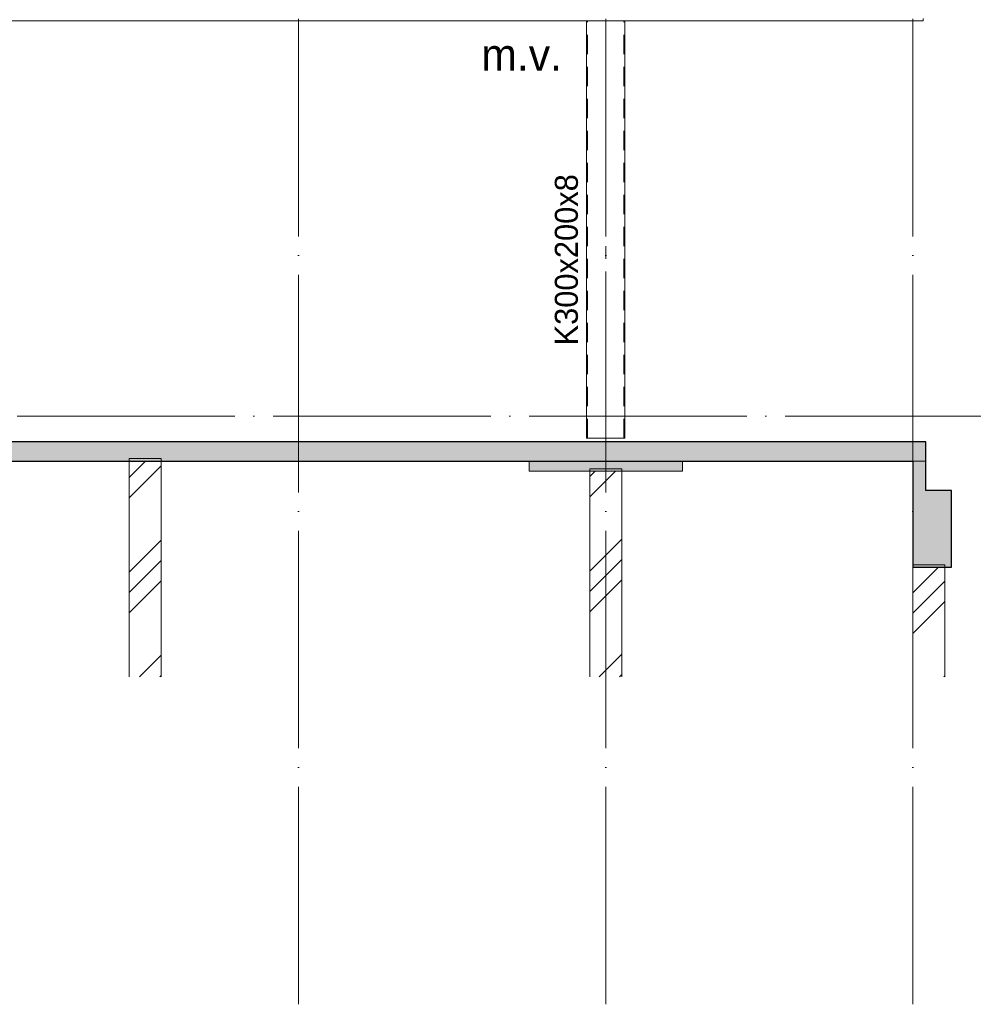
# Model space of a CAD drawing. Header units: millimetres. Extents: x 4517 to 474157, y -4632 to 9900.
# Tile 71 of 114: x 316947 to 324398, y -4594 to 3099. Entities that reach past the tile are written whole.
import ezdxf

# ---------------------------------------------------------------- set-up
doc = ezdxf.new("R2010")
doc.units = ezdxf.units.MM
for name, pattern in [('WSP_hartlijn', [800, 500, -100, 100, -100]), ('WSP_hhidden', [250, 150, -100]), ('WSP_stramienlijn', [2000, 1700, -150, 0, -150])]:
    doc.linetypes.add(name, pattern=pattern)
for name, color, linetype, lineweight in [('00_algemeen - hartlijn', 7, 'WSP_hartlijn', 13), ('00_algemeen - hhidden - 0_13mm', 7, 'WSP_hhidden', 13), ('00_text', 7, 'Continuous', 13), ('07_stramien', 4, 'Continuous', 13), ('07_stramien - levels', 7, 'Continuous', 13), ('16_funderingsconstructies', 2, 'Continuous', 18), ('16_funderingsconstructies - voeten en balken -cut-', 3, 'Continuous', 25), ('17_paalfunderingen - prefab', 2, 'Continuous', 18), ('23_vloeren', 2, 'Continuous', 18), ('23_vloeren - hatch', 1, 'Continuous', 18), ('23_vloeren -cut-', 3, 'Continuous', 25), ('28_hoofddraagconstructies - kolommen en liggers - staal', 1, 'Continuous', 13), ('28_hoofddraagconstructies - tags', 7, 'Continuous', 18)]:
    doc.layers.add(name, color=color, linetype=linetype, lineweight=lineweight)
doc.layers.add('16_funderingsconstructies - voeten en balken', color=2, linetype='Continuous')
doc.styles.add('Revittext', font='txt', dxfattribs={"height": 250})
doc.styles.add('Revittext_1', font='txt', dxfattribs={"height": 180})
pattern_1 = [(45, (12053.6, 0), (-449.013, 449.013), []), (45, (12212.33, 0), (0, 898.026), []), (45, (11894.83, 0), (0, 898.026), [])]

# ---------------------------------------------------------------- blocks, each defined once
blk = doc.blocks.new('28_WSP_SC_staal - RHS v18-0 - RHSH 300x200x8 - S275-1336330-as F')
at = {"layer": '00_algemeen - hartlijn'}
blk.add_line((5000, -170), (5000, 3090), dxfattribs=at)
at = {"layer": '00_algemeen - hhidden - 0_13mm'}
for p, q in [((4858, -170), (4858, 3090)), ((5142, -170), (5142, 3090))]:
    blk.add_line(p, q, dxfattribs=at)
blk = doc.blocks.new('17_WSP_FD_prefab - fundatiepaal v18-0 - 250x250-V76-as F')
at = {"layer": '16_funderingsconstructies', "lineweight": 13}
h = blk.add_hatch(dxfattribs=at)
h.set_pattern_fill('FP_1', color=50, style=0, pattern_type=2)
h.set_pattern_definition(pattern_1)
h.paths.add_polyline_path([(29100, -2035.9), (29250, -2035.9), (29250, -1180), (29000, -1180), (29000, -2035.9)])
at = {"layer": '16_funderingsconstructies', "color": 135, "lineweight": 13}
for p, q in [((29250, -1160), (29000, -1160)), ((29250, -1180), (29250, -1160))]:
    blk.add_line(p, q, dxfattribs=at)
at = {"layer": '17_paalfunderingen - prefab', "color": 55}
for p, q in [((29000, -1180), (29000, -2035.9)), ((29250, -2035.9), (29250, -1180))]:
    blk.add_line(p, q, dxfattribs=at)
blk = doc.blocks.new('17_WSP_FD_prefab - fundatiepaal v18-0 - 250x250-V81-as F')
at = {"layer": '16_funderingsconstructies', "lineweight": 13}
h = blk.add_hatch(dxfattribs=at)
h.set_pattern_fill('FP_1', color=50, style=0, pattern_type=2)
h.set_pattern_definition(pattern_1)
h.paths.add_polyline_path([(23125, -2035.9), (23125, -350), (22875, -350), (22875, -2035.9)])
at = {"layer": '16_funderingsconstructies', "color": 135, "lineweight": 13}
for p, q in [((23125, -330), (22875, -330)), ((22875, -330), (22875, -350)), ((23125, -350), (23125, -330))]:
    blk.add_line(p, q, dxfattribs=at)
at = {"layer": '17_paalfunderingen - prefab', "color": 55}
for p, q in [((22875, -350), (22875, -2035.9)), ((23125, -2035.9), (23125, -350))]:
    blk.add_line(p, q, dxfattribs=at)
blk = doc.blocks.new('17_WSP_FD_prefab - fundatiepaal v18-0 - 250x250-V82-as F')
at = {"layer": '16_funderingsconstructies', "lineweight": 13}
h = blk.add_hatch(dxfattribs=at)
h.set_pattern_fill('FP_1', color=50, style=0, pattern_type=2)
h.set_pattern_definition(pattern_1)
h.paths.add_polyline_path([(26725, -2035.9), (26725, -430), (26475, -430), (26475, -2035.9)])
at = {"layer": '16_funderingsconstructies', "color": 135, "lineweight": 13}
for p, q in [((26725, -410), (26475, -410)), ((26475, -410), (26475, -430)), ((26725, -430), (26725, -410))]:
    blk.add_line(p, q, dxfattribs=at)
at = {"layer": '17_paalfunderingen - prefab', "color": 55}
for p, q in [((26475, -430), (26475, -2035.9)), ((26725, -2035.9), (26725, -430))]:
    blk.add_line(p, q, dxfattribs=at)

msp = doc.modelspace()

# ---------------------------------------------------------------- hatches: boundary and pattern name
at = {"layer": '16_funderingsconstructies - voeten en balken'}
for points in [[(322126.1, -430), (322126.1, -350), (320926.1, -350), (320926.1, -430), (321832.1, -430)], [(324226.1, -1180), (324226.1, -580), (324026.1, -580), (324026.1, -350), (323926.1, -350), (323926.1, -1180)]]:
    msp.add_hatch(color=90, dxfattribs=at).paths.add_polyline_path(points)
at = {"layer": '23_vloeren - hatch'}
h = msp.add_hatch(color=10, dxfattribs=at)
h.paths.add_polyline_path([(345526.1, -350), (345626.1, -350), (345626.1, -200), (333426.1, -200), (333426.1, -350), (344285.8, -350)])
h.paths.add_polyline_path([(297426.1, -350), (324026.1, -350), (324026.1, -200), (297426.1, -200)])

# ---------------------------------------------------------------- linework, layer by layer
at = {"layer": '07_stramien', "linetype": 'WSP_stramienlijn'}
for p, q in [((319126.1, -4594.5), (319126.1, 9000)), ((321526.1, -4594.5), (321526.1, 9000)), ((323926.1, -4594.5), (323926.1, 9000))]:
    msp.add_line(p, q, dxfattribs=at)
at = {"layer": '07_stramien - levels', "linetype": 'WSP_stramienlijn'}
msp.add_line((292926.1, 0), (349200.4, 0), dxfattribs=at)
at = {"layer": '16_funderingsconstructies - voeten en balken', "color": 55, "lineweight": 18}
for p, q in [((320926.1, -430), (320926.1, -350)), ((322126.1, -350), (322126.1, -430)), ((324026.1, -350), (323926.1, -350)), ((322126.1, -430), (320926.1, -430))]:
    msp.add_line(p, q, dxfattribs=at)
at = {"layer": '16_funderingsconstructies - voeten en balken -cut-', "color": 8}
for p, q in [((323926.1, -350), (323926.1, -1180)), ((324026.1, -580), (324026.1, -350)), ((324226.1, -580), (324026.1, -580)), ((324226.1, -1180), (324226.1, -580)), ((323926.1, -1180), (324226.1, -1180))]:
    msp.add_line(p, q, dxfattribs=at)
at = {"layer": '23_vloeren', "color": 55}
msp.add_line((323926.1, -350), (324026.1, -350), dxfattribs=at)
at = {"layer": '23_vloeren -cut-', "color": 8}
for p, q in [((324026.1, -200), (297426.1, -200)), ((324026.1, -350), (324026.1, -200)), ((297526.1, -350), (323926.1, -350))]:
    msp.add_line(p, q, dxfattribs=at)
at = {"layer": '28_hoofddraagconstructies - kolommen en liggers - staal'}
for p, q in [((297626.1, 3090), (324006.1, 3090)), ((321376.1, 3090), (321376.1, -170)), ((321676.1, -170), (321676.1, 3090)), ((324006.1, 3107.5), (324006.1, 3090)), ((321388.1, -170), (321376.1, -170)), ((321388.1, -170), (321664.1, -170)), ((321664.1, -170), (321676.1, -170))]:
    msp.add_line(p, q, dxfattribs=at)

# ---------------------------------------------------------------- block references
at = {"layer": '00_algemeen - hhidden - 0_13mm'}
msp.add_blockref('28_WSP_SC_staal - RHS v18-0 - RHSH 300x200x8 - S275-1336330-as F', (316526.1, 0), dxfattribs=at)
at = {"layer": '16_funderingsconstructies', "color": 135, "lineweight": 13}
for name in ['17_WSP_FD_prefab - fundatiepaal v18-0 - 250x250-V81-as F', '17_WSP_FD_prefab - fundatiepaal v18-0 - 250x250-V82-as F', '17_WSP_FD_prefab - fundatiepaal v18-0 - 250x250-V76-as F']:
    msp.add_blockref(name, (294926.1, 0), dxfattribs=at)

# ---------------------------------------------------------------- texts
at = {"layer": '00_text', "lineweight": 18, "insert": (320553, 2949.6), "char_height": 250, "width": 817.721, "attachment_point": 1, "style": 'Revittext'}
msp.add_mtext('m.v.', dxfattribs=at)
at = {"layer": '28_hoofddraagconstructies - tags', "lineweight": 13, "insert": (321127.8, 553.5), "char_height": 180, "width": 1651.476, "attachment_point": 1, "rotation": 90, "style": 'Revittext_1', "bg_fill": 3, "box_fill_scale": 1.25, "bg_fill_color": 256, "bg_fill_true_color": 13158600, "bg_fill_transparency": 0}
msp.add_mtext('K300x200x8', dxfattribs=at)

doc.saveas('drawing.dxf')
